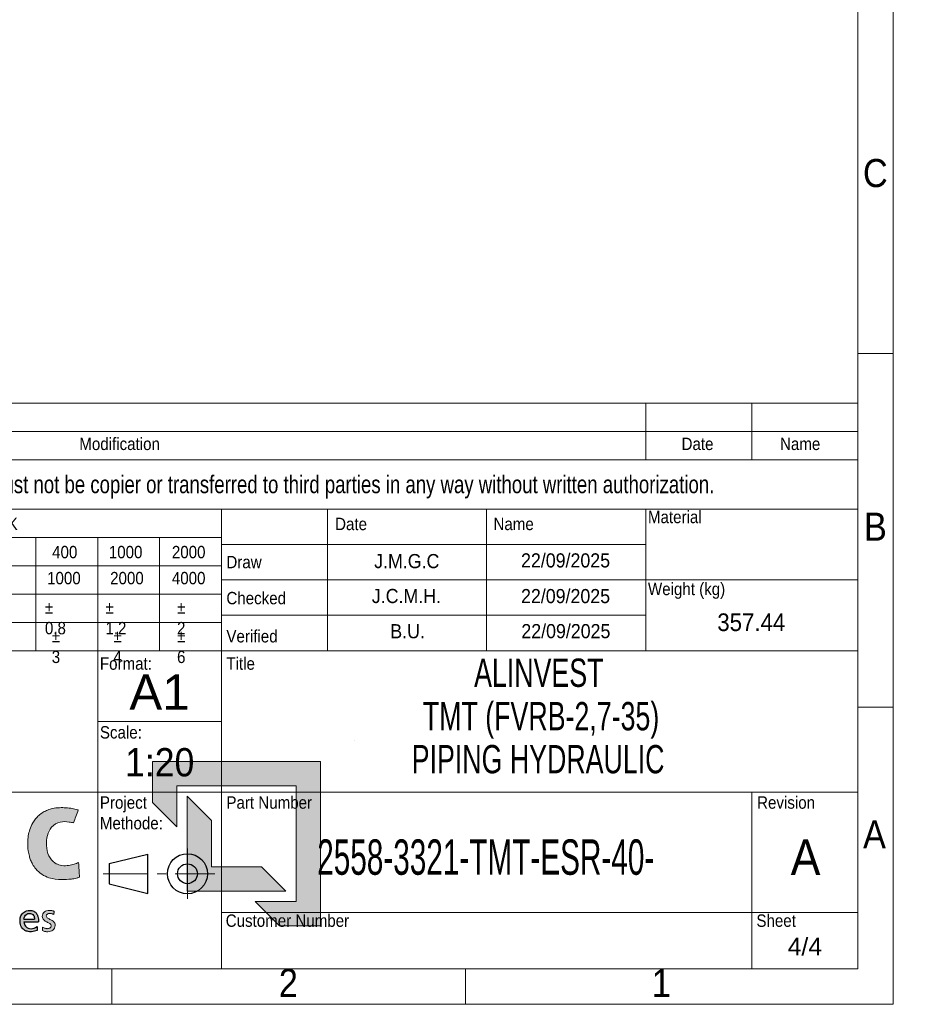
# Paper-space layout 'Hoja4' of a CAD drawing. Header units: millimetres. Extents: x 300 to 16757, y 100 to 11782.
# Tile 9 of 11: x 14249 to 16757, y 100 to 2884. Entities that reach past the tile are written whole.
import ezdxf

# ---------------------------------------------------------------- set-up
doc = ezdxf.new("R2010")
doc.units = ezdxf.units.MM
for name, pattern in [('SLD-Centrada-simple', [10.16, 6.35, -1.27, 1.27, -1.27]), ('SLD-Centrada-trazos-largos', [19.05, 15.24, -1.27, 1.27, -1.27]), ('SLD-Continua', [0])]:
    doc.linetypes.add(name, pattern=pattern)
doc.layers.add('FORMAT', color=7, linetype='SLD-Continua')
doc.layers.add('SLD-0', color=179, linetype='SLD-Continua')
doc.styles.add('SLDTEXTSTYLE0', font='ARIAL.TTF')
doc.styles.add('SLDTEXTSTYLE1', font='ARIAL.TTF', dxfattribs={"width": 0.9})
doc.styles.add('SLDTEXTSTYLE2', font='ARIALN.TTF', dxfattribs={"width": 0.825949})
doc.styles.add('SLDTEXTSTYLE3', font='GOTHIC.TTF', dxfattribs={"width": 0.913})
doc.styles.add('SLDTEXTSTYLE4', font='ARIALN.TTF', dxfattribs={"width": 0.917722})
doc.styles.add('SLDTEXTSTYLE5', font='ARIALN.TTF', dxfattribs={"width": 0.734177})

# ---------------------------------------------------------------- blocks, each defined once
blk = doc.blocks.new('Bloque8')
at = {"linetype": 'Continuous', "ltscale": 30}
for points in [[(2080.1, 540.7), (1604.6, 540.7), (1604.6, 424.4), (1673.3, 355.7), (1673.3, 472), (2011.5, 472), (2011.5, 144.4), (1895.2, 144.4), (1963.9, 75.7), (2080.1, 75.7)], [(1771.3, 373.9), (1702.6, 442.6), (1702.6, 173.7), (1982.1, 173.7), (1913.4, 242.4), (1771.3, 242.4)]]:
    blk.add_hatch(color=7, dxfattribs=at).paths.add_polyline_path(points, flags=0)
h = blk.add_hatch(color=7, dxfattribs=at)
edge = h.paths.add_edge_path(flags=0)
edge.add_spline(control_points=[(1396, 255), (1395, 254.6), (1389.6, 252.3), (1378.9, 248.8), (1362.6, 245.5), (1344.8, 246.1), (1325, 254.1), (1309.1, 274.2), (1303.7, 302.5), (1305.6, 331), (1317.8, 357.1), (1342.4, 372.1), (1365.2, 370.5), (1377.5, 368), (1381.5, 367.2)], knot_values=[2, 2, 2, 2, 2.013484, 2.070868, 2.135998, 2.215861, 2.282575, 2.389366, 2.510036, 2.625335, 2.731713, 2.847289, 2.949965, 3, 3, 3, 3], weights=[1, 1, 1, 1, 1, 1, 1, 1, 1, 1, 1, 1, 1, 1, 1], degree=3, periodic=0)
edge.add_line((1381.5, 367.2), (1394.9, 403.7))
edge.add_spline(control_points=[(1394.9, 403.7), (1394.2, 403.9), (1388.6, 405.5), (1377.1, 408.1), (1360, 409.9), (1341.3, 410.5), (1323.7, 408.5), (1308.2, 403.8), (1295.1, 397.4), (1283.6, 388.9), (1273.8, 378.7), (1264.8, 365.6), (1257.6, 349.3), (1253.1, 330.4), (1251.4, 310.1), (1252.5, 290.6), (1255.9, 274.1), (1260.1, 261.4), (1265.9, 249.2), (1275.8, 234.7), (1291.4, 220.9), (1316.3, 209.1), (1345.2, 205.9), (1371.2, 207.4), (1387.8, 210.1), (1395.4, 212.3), (1398.3, 213.1)], knot_values=[0, 0, 0, 0, 0.005207, 0.041752, 0.085467, 0.129316, 0.17742, 0.21242, 0.246106, 0.282735, 0.314918, 0.348182, 0.397515, 0.443076, 0.488082, 0.544788, 0.583504, 0.610174, 0.640875, 0.681066, 0.736716, 0.78949, 0.877914, 0.943285, 0.977973, 1, 1, 1, 1], weights=[1, 1, 1, 1, 1, 1, 1, 1, 1, 1, 1, 1, 1, 1, 1, 1, 1, 1, 1, 1, 1, 1, 1, 1, 1, 1, 1], degree=3, periodic=0)
edge.add_line((1398.3, 213.1), (1396, 255))
h = blk.add_hatch(color=7, dxfattribs=at)
edge = h.paths.add_edge_path(flags=0)
edge.add_spline(control_points=[(1323.4, 109.2), (1324.4, 108.9), (1325.2, 108.5), (1325.8, 108.1)], knot_values=[37.00004, 37.00004, 37.00004, 37.00004, 38.00004, 38.00004, 38.00004, 38.00004], weights=[1, 1, 1, 1], degree=3, periodic=0)
edge.add_line((1325.8, 108.1), (1326.1, 110.5))
edge.add_line((1326.1, 110.5), (1326.3, 112.8))
edge.add_line((1326.3, 112.8), (1326.5, 115.1))
edge.add_line((1326.5, 115.1), (1326.8, 117.4))
edge.add_spline(control_points=[(1326.8, 117.4), (1325.7, 117.7), (1324.7, 118), (1323.6, 118.3)], knot_values=[3, 3, 3, 3, 4, 4, 4, 4], weights=[1, 1, 1, 1], degree=3, periodic=0)
edge.add_spline(control_points=[(1323.6, 118.3), (1322.6, 118.5), (1321.5, 118.8), (1320.4, 119)], knot_values=[4, 4, 4, 4, 5, 5, 5, 5], weights=[1, 1, 1, 1], degree=3, periodic=0)
edge.add_arc((1313.1, 79.9), 39.8, 79.4134, 84.2741)
edge.add_arc((1313.5, 82.9), 36.7, 84.4183, 90.0189)
edge.add_spline(control_points=[(1313.5, 119.6), (1310.7, 119.6), (1308, 119.3), (1305.5, 118.6)], knot_values=[0, 0, 0, 0, 1, 1, 1, 1], weights=[1, 1, 1, 1], degree=3, periodic=0)
edge.add_spline(control_points=[(1305.5, 118.6), (1303.1, 117.8), (1300.9, 116.7), (1299.1, 115.3)], knot_values=[1, 1, 1, 1, 2, 2, 2, 2], weights=[1, 1, 1, 1], degree=3, periodic=0)
edge.add_spline(control_points=[(1299.1, 115.3), (1297.2, 113.8), (1295.8, 112), (1294.8, 109.7)], knot_values=[2, 2, 2, 2, 3, 3, 3, 3], weights=[1, 1, 1, 1], degree=3, periodic=0)
edge.add_spline(control_points=[(1294.8, 109.7), (1293.8, 107.5), (1293.2, 104.9), (1293.2, 101.9), (1293.2, 97.9), (1294.8, 94.9), (1297.1, 92.5)], knot_values=[3, 3, 3, 3, 4, 4, 4, 5, 5, 5, 5], weights=[1, 1, 1, 1, 1, 1, 1], degree=3, periodic=0)
edge.add_spline(control_points=[(1297.1, 92.5), (1299.4, 90.2), (1302.6, 88.5), (1305.7, 86.9)], knot_values=[5, 5, 5, 5, 6, 6, 6, 6], weights=[1, 1, 1, 1], degree=3, periodic=0)
edge.add_spline(control_points=[(1305.7, 86.9), (1308.8, 85.4), (1311.9, 84), (1314.3, 82.3)], knot_values=[6, 6, 6, 6, 7, 7, 7, 7], weights=[1, 1, 1, 1], degree=3, periodic=0)
edge.add_spline(control_points=[(1314.3, 82.3), (1316.6, 80.7), (1318.2, 78.8), (1318.2, 76.2), (1318.2, 74.6), (1317.8, 73.3), (1317.1, 72.2)], knot_values=[7, 7, 7, 7, 8, 8, 8, 9, 9, 9, 9], weights=[1, 1, 1, 1, 1, 1, 1], degree=3, periodic=0)
edge.add_spline(control_points=[(1317.1, 72.2), (1316.5, 71.2), (1315.6, 70.3), (1313.5, 69.1), (1312.3, 68.6), (1311, 68.3)], knot_values=[9, 9, 9, 9, 10, 10, 11, 11, 11, 11], weights=[1, 1, 1, 1, 1, 1], degree=3, periodic=0)
edge.add_spline(control_points=[(1311, 68.3), (1309.8, 68), (1308.5, 67.9), (1307.3, 67.9), (1306.5, 67.9), (1305.6, 68), (1304.5, 68.2)], knot_values=[11, 11, 11, 11, 12, 12, 12, 13, 13, 13, 13], weights=[1, 1, 1, 1, 1, 1, 1], degree=3, periodic=0)
edge.add_spline(control_points=[(1304.5, 68.2), (1303.5, 68.3), (1302.3, 68.6), (1301.1, 68.9)], knot_values=[13, 13, 13, 13, 14, 14, 14, 14], weights=[1, 1, 1, 1], degree=3, periodic=0)
edge.add_spline(control_points=[(1301.1, 68.9), (1299.9, 69.3), (1298.7, 69.7), (1297.5, 70.2)], knot_values=[14, 14, 14, 14, 15, 15, 15, 15], weights=[1, 1, 1, 1], degree=3, periodic=0)
edge.add_spline(control_points=[(1297.5, 70.2), (1296.3, 70.7), (1295.1, 71.3), (1294.1, 72)], knot_values=[15, 15, 15, 15, 16, 16, 16, 16], weights=[1, 1, 1, 1], degree=3, periodic=0)
edge.add_line((1294.1, 72), (1293.8, 67.2))
edge.add_line((1293.8, 67.2), (1293.5, 62.5))
edge.add_spline(control_points=[(1293.5, 62.5), (1294.7, 61.8), (1296, 61.3), (1297.3, 60.9)], knot_values=[18.00004, 18.00004, 18.00004, 18.00004, 19.00004, 19.00004, 19.00004, 19.00004], weights=[1, 1, 1, 1], degree=3, periodic=0)
edge.add_spline(control_points=[(1297.3, 60.9), (1298.6, 60.5), (1299.9, 60.2), (1302.6, 59.7), (1303.9, 59.5), (1305.3, 59.4)], knot_values=[19.00004, 19.00004, 19.00004, 19.00004, 20.00004, 20.00004, 21.00004, 21.00004, 21.00004, 21.00004], weights=[1, 1, 1, 1, 1, 1], degree=3, periodic=0)
edge.add_spline(control_points=[(1305.3, 59.4), (1306.6, 59.4), (1308, 59.3), (1309.3, 59.3), (1311.9, 59.3), (1314.4, 59.7), (1316.8, 60.4)], knot_values=[21.00004, 21.00004, 21.00004, 21.00004, 22.00004, 22.00004, 22.00004, 23.00004, 23.00004, 23.00004, 23.00004], weights=[1, 1, 1, 1, 1, 1, 1], degree=3, periodic=0)
edge.add_spline(control_points=[(1316.8, 60.4), (1319.2, 61.1), (1321.4, 62.2), (1323.2, 63.7)], knot_values=[23.00004, 23.00004, 23.00004, 23.00004, 24.00004, 24.00004, 24.00004, 24.00004], weights=[1, 1, 1, 1], degree=3, periodic=0)
edge.add_spline(control_points=[(1323.2, 63.7), (1325.1, 65.2), (1326.7, 67), (1327.8, 69.3)], knot_values=[24.00004, 24.00004, 24.00004, 24.00004, 25.00004, 25.00004, 25.00004, 25.00004], weights=[1, 1, 1, 1], degree=3, periodic=0)
edge.add_spline(control_points=[(1327.8, 69.3), (1328.8, 71.5), (1329.4, 74.2), (1329.4, 77.3), (1329.4, 81.9), (1327.9, 85.1), (1325.5, 87.6)], knot_values=[25.00004, 25.00004, 25.00004, 25.00004, 26.00004, 26.00004, 26.00004, 27.00004, 27.00004, 27.00004, 27.00004], weights=[1, 1, 1, 1, 1, 1, 1], degree=3, periodic=0)
edge.add_spline(control_points=[(1325.5, 87.6), (1323.2, 90), (1320.1, 91.7), (1317, 93.2)], knot_values=[27.00004, 27.00004, 27.00004, 27.00004, 28.00004, 28.00004, 28.00004, 28.00004], weights=[1, 1, 1, 1], degree=3, periodic=0)
edge.add_spline(control_points=[(1317, 93.2), (1313.8, 94.6), (1310.7, 95.9), (1308.4, 97.5)], knot_values=[28.00004, 28.00004, 28.00004, 28.00004, 29.00004, 29.00004, 29.00004, 29.00004], weights=[1, 1, 1, 1], degree=3, periodic=0)
edge.add_spline(control_points=[(1308.4, 97.5), (1306, 99.1), (1304.5, 101.1), (1304.5, 104.1), (1304.5, 105.3), (1304.8, 106.3), (1305.3, 107.2)], knot_values=[29.00004, 29.00004, 29.00004, 29.00004, 30.00004, 30.00004, 30.00004, 31.00004, 31.00004, 31.00004, 31.00004], weights=[1, 1, 1, 1, 1, 1, 1], degree=3, periodic=0)
edge.add_spline(control_points=[(1305.3, 107.2), (1305.8, 108), (1306.6, 108.8), (1307.5, 109.4)], knot_values=[31.00004, 31.00004, 31.00004, 31.00004, 32.00004, 32.00004, 32.00004, 32.00004], weights=[1, 1, 1, 1], degree=3, periodic=0)
edge.add_spline(control_points=[(1307.5, 109.4), (1308.5, 109.9), (1309.6, 110.4), (1310.8, 110.6)], knot_values=[32.00004, 32.00004, 32.00004, 32.00004, 33.00004, 33.00004, 33.00004, 33.00004], weights=[1, 1, 1, 1], degree=3, periodic=0)
edge.add_spline(control_points=[(1310.8, 110.6), (1312, 110.9), (1313.3, 111.1), (1314.7, 111.1), (1315.3, 111.1), (1316.1, 111), (1317.1, 110.8)], knot_values=[33.00004, 33.00004, 33.00004, 33.00004, 34.00004, 34.00004, 34.00004, 35.00004, 35.00004, 35.00004, 35.00004], weights=[1, 1, 1, 1, 1, 1, 1], degree=3, periodic=0)
edge.add_spline(control_points=[(1317.1, 110.8), (1318.1, 110.7), (1319.2, 110.4), (1320.3, 110.2)], knot_values=[35.00004, 35.00004, 35.00004, 35.00004, 36.00004, 36.00004, 36.00004, 36.00004], weights=[1, 1, 1, 1], degree=3, periodic=0)
edge.add_spline(control_points=[(1320.3, 110.2), (1321.4, 109.9), (1322.5, 109.6), (1323.4, 109.2)], knot_values=[36.00004, 36.00004, 36.00004, 36.00004, 37.00004, 37.00004, 37.00004, 37.00004], weights=[1, 1, 1, 1], degree=3, periodic=0)
h = blk.add_hatch(color=7, dxfattribs=at)
edge = h.paths.add_edge_path(flags=0)
edge.add_spline(control_points=[(1323.4, 109.2), (1324.4, 108.9), (1325.2, 108.5), (1325.8, 108.1)], knot_values=[37.00004, 37.00004, 37.00004, 37.00004, 38.00004, 38.00004, 38.00004, 38.00004], weights=[1, 1, 1, 1], degree=3, periodic=0)
edge.add_line((1325.8, 108.1), (1326.1, 110.5))
edge.add_line((1326.1, 110.5), (1326.3, 112.8))
edge.add_line((1326.3, 112.8), (1326.5, 115.1))
edge.add_line((1326.5, 115.1), (1326.8, 117.4))
edge.add_spline(control_points=[(1326.8, 117.4), (1325.7, 117.7), (1324.7, 118), (1323.6, 118.3)], knot_values=[3, 3, 3, 3, 4, 4, 4, 4], weights=[1, 1, 1, 1], degree=3, periodic=0)
edge.add_spline(control_points=[(1323.6, 118.3), (1322.6, 118.5), (1321.5, 118.8), (1320.4, 119)], knot_values=[4, 4, 4, 4, 5, 5, 5, 5], weights=[1, 1, 1, 1], degree=3, periodic=0)
edge.add_arc((1313.1, 79.9), 39.8, 79.4134, 84.2741)
edge.add_arc((1313.5, 82.9), 36.7, 84.4183, 90.0189)
edge.add_spline(control_points=[(1313.5, 119.6), (1310.7, 119.6), (1308, 119.3), (1305.5, 118.6)], knot_values=[0, 0, 0, 0, 1, 1, 1, 1], weights=[1, 1, 1, 1], degree=3, periodic=0)
edge.add_spline(control_points=[(1305.5, 118.6), (1303.1, 117.8), (1300.9, 116.7), (1299.1, 115.3)], knot_values=[1, 1, 1, 1, 2, 2, 2, 2], weights=[1, 1, 1, 1], degree=3, periodic=0)
edge.add_spline(control_points=[(1299.1, 115.3), (1297.2, 113.8), (1295.8, 112), (1294.8, 109.7)], knot_values=[2, 2, 2, 2, 3, 3, 3, 3], weights=[1, 1, 1, 1], degree=3, periodic=0)
edge.add_spline(control_points=[(1294.8, 109.7), (1293.8, 107.5), (1293.2, 104.9), (1293.2, 101.9), (1293.2, 97.9), (1294.8, 94.9), (1297.1, 92.5)], knot_values=[3, 3, 3, 3, 4, 4, 4, 5, 5, 5, 5], weights=[1, 1, 1, 1, 1, 1, 1], degree=3, periodic=0)
edge.add_spline(control_points=[(1297.1, 92.5), (1299.4, 90.2), (1302.6, 88.5), (1305.7, 86.9)], knot_values=[5, 5, 5, 5, 6, 6, 6, 6], weights=[1, 1, 1, 1], degree=3, periodic=0)
edge.add_spline(control_points=[(1305.7, 86.9), (1308.8, 85.4), (1311.9, 84), (1314.3, 82.3)], knot_values=[6, 6, 6, 6, 7, 7, 7, 7], weights=[1, 1, 1, 1], degree=3, periodic=0)
edge.add_spline(control_points=[(1314.3, 82.3), (1316.6, 80.7), (1318.2, 78.8), (1318.2, 76.2), (1318.2, 74.6), (1317.8, 73.3), (1317.1, 72.2)], knot_values=[7, 7, 7, 7, 8, 8, 8, 9, 9, 9, 9], weights=[1, 1, 1, 1, 1, 1, 1], degree=3, periodic=0)
edge.add_spline(control_points=[(1317.1, 72.2), (1316.5, 71.2), (1315.6, 70.3), (1313.5, 69.1), (1312.3, 68.6), (1311, 68.3)], knot_values=[9, 9, 9, 9, 10, 10, 11, 11, 11, 11], weights=[1, 1, 1, 1, 1, 1], degree=3, periodic=0)
edge.add_spline(control_points=[(1311, 68.3), (1309.8, 68), (1308.5, 67.9), (1307.3, 67.9), (1306.5, 67.9), (1305.6, 68), (1304.5, 68.2)], knot_values=[11, 11, 11, 11, 12, 12, 12, 13, 13, 13, 13], weights=[1, 1, 1, 1, 1, 1, 1], degree=3, periodic=0)
edge.add_spline(control_points=[(1304.5, 68.2), (1303.5, 68.3), (1302.3, 68.6), (1301.1, 68.9)], knot_values=[13, 13, 13, 13, 14, 14, 14, 14], weights=[1, 1, 1, 1], degree=3, periodic=0)
edge.add_spline(control_points=[(1301.1, 68.9), (1299.9, 69.3), (1298.7, 69.7), (1297.5, 70.2)], knot_values=[14, 14, 14, 14, 15, 15, 15, 15], weights=[1, 1, 1, 1], degree=3, periodic=0)
edge.add_spline(control_points=[(1297.5, 70.2), (1296.3, 70.7), (1295.1, 71.3), (1294.1, 72)], knot_values=[15, 15, 15, 15, 16, 16, 16, 16], weights=[1, 1, 1, 1], degree=3, periodic=0)
edge.add_line((1294.1, 72), (1293.8, 67.2))
edge.add_line((1293.8, 67.2), (1293.5, 62.5))
edge.add_spline(control_points=[(1293.5, 62.5), (1294.7, 61.8), (1296, 61.3), (1297.3, 60.9)], knot_values=[18.00004, 18.00004, 18.00004, 18.00004, 19.00004, 19.00004, 19.00004, 19.00004], weights=[1, 1, 1, 1], degree=3, periodic=0)
edge.add_spline(control_points=[(1297.3, 60.9), (1298.6, 60.5), (1299.9, 60.2), (1302.6, 59.7), (1303.9, 59.5), (1305.3, 59.4)], knot_values=[19.00004, 19.00004, 19.00004, 19.00004, 20.00004, 20.00004, 21.00004, 21.00004, 21.00004, 21.00004], weights=[1, 1, 1, 1, 1, 1], degree=3, periodic=0)
edge.add_spline(control_points=[(1305.3, 59.4), (1306.6, 59.4), (1308, 59.3), (1309.3, 59.3), (1311.9, 59.3), (1314.4, 59.7), (1316.8, 60.4)], knot_values=[21.00004, 21.00004, 21.00004, 21.00004, 22.00004, 22.00004, 22.00004, 23.00004, 23.00004, 23.00004, 23.00004], weights=[1, 1, 1, 1, 1, 1, 1], degree=3, periodic=0)
edge.add_spline(control_points=[(1316.8, 60.4), (1319.2, 61.1), (1321.4, 62.2), (1323.2, 63.7)], knot_values=[23.00004, 23.00004, 23.00004, 23.00004, 24.00004, 24.00004, 24.00004, 24.00004], weights=[1, 1, 1, 1], degree=3, periodic=0)
edge.add_spline(control_points=[(1323.2, 63.7), (1325.1, 65.2), (1326.7, 67), (1327.8, 69.3)], knot_values=[24.00004, 24.00004, 24.00004, 24.00004, 25.00004, 25.00004, 25.00004, 25.00004], weights=[1, 1, 1, 1], degree=3, periodic=0)
edge.add_spline(control_points=[(1327.8, 69.3), (1328.8, 71.5), (1329.4, 74.2), (1329.4, 77.3), (1329.4, 81.9), (1327.9, 85.1), (1325.5, 87.6)], knot_values=[25.00004, 25.00004, 25.00004, 25.00004, 26.00004, 26.00004, 26.00004, 27.00004, 27.00004, 27.00004, 27.00004], weights=[1, 1, 1, 1, 1, 1, 1], degree=3, periodic=0)
edge.add_spline(control_points=[(1325.5, 87.6), (1323.2, 90), (1320.1, 91.7), (1317, 93.2)], knot_values=[27.00004, 27.00004, 27.00004, 27.00004, 28.00004, 28.00004, 28.00004, 28.00004], weights=[1, 1, 1, 1], degree=3, periodic=0)
edge.add_spline(control_points=[(1317, 93.2), (1313.8, 94.6), (1310.7, 95.9), (1308.4, 97.5)], knot_values=[28.00004, 28.00004, 28.00004, 28.00004, 29.00004, 29.00004, 29.00004, 29.00004], weights=[1, 1, 1, 1], degree=3, periodic=0)
edge.add_spline(control_points=[(1308.4, 97.5), (1306, 99.1), (1304.5, 101.1), (1304.5, 104.1), (1304.5, 105.3), (1304.8, 106.3), (1305.3, 107.2)], knot_values=[29.00004, 29.00004, 29.00004, 29.00004, 30.00004, 30.00004, 30.00004, 31.00004, 31.00004, 31.00004, 31.00004], weights=[1, 1, 1, 1, 1, 1, 1], degree=3, periodic=0)
edge.add_spline(control_points=[(1305.3, 107.2), (1305.8, 108), (1306.6, 108.8), (1307.5, 109.4)], knot_values=[31.00004, 31.00004, 31.00004, 31.00004, 32.00004, 32.00004, 32.00004, 32.00004], weights=[1, 1, 1, 1], degree=3, periodic=0)
edge.add_spline(control_points=[(1307.5, 109.4), (1308.5, 109.9), (1309.6, 110.4), (1310.8, 110.6)], knot_values=[32.00004, 32.00004, 32.00004, 32.00004, 33.00004, 33.00004, 33.00004, 33.00004], weights=[1, 1, 1, 1], degree=3, periodic=0)
edge.add_spline(control_points=[(1310.8, 110.6), (1312, 110.9), (1313.3, 111.1), (1314.7, 111.1), (1315.3, 111.1), (1316.1, 111), (1317.1, 110.8)], knot_values=[33.00004, 33.00004, 33.00004, 33.00004, 34.00004, 34.00004, 34.00004, 35.00004, 35.00004, 35.00004, 35.00004], weights=[1, 1, 1, 1, 1, 1, 1], degree=3, periodic=0)
edge.add_spline(control_points=[(1317.1, 110.8), (1318.1, 110.7), (1319.2, 110.4), (1320.3, 110.2)], knot_values=[35.00004, 35.00004, 35.00004, 35.00004, 36.00004, 36.00004, 36.00004, 36.00004], weights=[1, 1, 1, 1], degree=3, periodic=0)
edge.add_spline(control_points=[(1320.3, 110.2), (1321.4, 109.9), (1322.5, 109.6), (1323.4, 109.2)], knot_values=[36.00004, 36.00004, 36.00004, 36.00004, 37.00004, 37.00004, 37.00004, 37.00004], weights=[1, 1, 1, 1], degree=3, periodic=0)
at = {"layer": 'FORMAT', "ltscale": 30}
h = blk.add_hatch(color=7, dxfattribs=at)
edge = h.paths.add_edge_path(flags=0)
edge.add_spline(control_points=[(1282.6, 87.1), (1282.6, 92.2), (1281.9, 100.3), (1277.4, 111.1), (1269.1, 118.4), (1255.8, 120.6), (1241.2, 116.8), (1232.1, 105), (1229.4, 90.9), (1231, 76.1), (1239.5, 64.3), (1251.2, 59.6), (1264, 58.8), (1273.4, 60.9), (1278.2, 63)], knot_values=[0, 0, 0, 0, 0.09648, 0.152405, 0.218062, 0.295923, 0.399434, 0.486993, 0.561533, 0.668927, 0.759756, 0.820351, 0.901397, 1, 1, 1, 1], weights=[1, 1, 1, 1, 1, 1, 1, 1, 1, 1, 1, 1, 1, 1, 1], degree=3, periodic=0)
edge.add_line((1278.2, 63), (1278.2, 73.7))
edge.add_spline(control_points=[(1278.2, 73.7), (1273.2, 70.6), (1264.7, 66.9), (1252.6, 68.7), (1243.9, 75.2), (1241.4, 82.8), (1241.4, 87.1)], knot_values=[0, 0, 0, 0, 0.364517, 0.537077, 0.732789, 1, 1, 1, 1], weights=[1, 1, 1, 1, 1, 1, 1], degree=3, periodic=0)
edge.add_line((1241.4, 87.1), (1282.6, 87.1))
edge = h.paths.add_edge_path(flags=0)
edge.add_line((1271.3, 95), (1241.4, 95))
edge.add_spline(control_points=[(1241.4, 95), (1241.9, 100.2), (1245.6, 108.7), (1255.9, 111.6), (1263.2, 110.5), (1269.9, 104.7), (1271.3, 98.5), (1271.3, 95)], knot_values=[0, 0, 0, 0, 0.333684, 0.482957, 0.632522, 0.77884, 1, 1, 1, 1], weights=[1, 1, 1, 1, 1, 1, 1, 1], degree=3, periodic=0)
at = {"color": 7, "linetype": 'SLD-Continua', "lineweight": 18, "ltscale": 30}
for p, q in [((2175, 600), (2175.1, 600)), ((1604.6, 424.4), (1604.6, 540.7)), ((1604.6, 540.7), (2080.1, 540.7)), ((2080.1, 540.7), (2080.1, 75.7)), ((2011.5, 472), (1673.3, 472)), ((1673.3, 472), (1673.3, 355.7)), ((2011.5, 144.4), (2011.5, 472)), ((1673.3, 355.7), (1604.6, 424.4)), ((1702.6, 173.7), (1702.6, 442.6)), ((1702.6, 442.6), (1771.3, 373.9)), ((1771.3, 373.9), (1771.3, 242.4)), ((1771.3, 242.4), (1913.4, 242.4)), ((1913.4, 242.4), (1982.1, 173.7)), ((1982.1, 173.7), (1702.6, 173.7)), ((1963.9, 75.7), (1895.2, 144.4)), ((1895.2, 144.4), (2011.5, 144.4)), ((2080.1, 75.7), (1963.9, 75.7))]:
    blk.add_line(p, q, dxfattribs=at)
for centre, radius, start, end in [((1313.5, 82.9), 36.7, 84.4183, 90.0189), ((1313.1, 79.9), 39.8, 79.4134, 84.2741)]:
    blk.add_arc(centre, radius, start, end, dxfattribs=at)
at = {"color": 8, "linetype": 'Continuous', "lineweight": 0, "ltscale": 30, "true_color": 0x808080}
for points, knots in [([(1394.9, 403.7), (1394.2, 403.9), (1388.6, 405.5), (1377.1, 408.1), (1360, 409.9), (1341.3, 410.5), (1323.7, 408.5), (1308.2, 403.8), (1295.1, 397.4), (1283.6, 388.9), (1273.8, 378.7), (1264.8, 365.6), (1257.6, 349.3), (1253.1, 330.4), (1251.4, 310.1), (1252.5, 290.6), (1255.9, 274.1), (1260.1, 261.4), (1265.9, 249.2), (1275.8, 234.7), (1291.4, 220.9), (1316.3, 209.1), (1345.2, 205.9), (1371.2, 207.4), (1387.8, 210.1), (1395.4, 212.3), (1398.3, 213.1)], [0, 0, 0, 0, 0.005207, 0.041752, 0.085467, 0.129316, 0.17742, 0.21242, 0.246106, 0.282735, 0.314918, 0.348182, 0.397515, 0.443076, 0.488082, 0.544788, 0.583504, 0.610174, 0.640875, 0.681066, 0.736716, 0.78949, 0.877914, 0.943285, 0.977973, 1, 1, 1, 1]), ([(1396, 255), (1395, 254.6), (1389.6, 252.3), (1378.9, 248.8), (1362.6, 245.5), (1344.8, 246.1), (1325, 254.1), (1309.1, 274.2), (1303.7, 302.5), (1305.6, 331), (1317.8, 357.1), (1342.4, 372.1), (1365.2, 370.5), (1377.5, 368), (1381.5, 367.2)], [2, 2, 2, 2, 2.013484, 2.070868, 2.135998, 2.215861, 2.282575, 2.389366, 2.510036, 2.625335, 2.731713, 2.847289, 2.949965, 3, 3, 3, 3]), ([(1294.8, 109.7), (1293.8, 107.5), (1293.2, 104.9), (1293.2, 101.9), (1293.2, 97.9), (1294.8, 94.9), (1297.1, 92.5)], [3, 3, 3, 3, 4, 4, 4, 5, 5, 5, 5]), ([(1308.4, 97.5), (1306, 99.1), (1304.5, 101.1), (1304.5, 104.1), (1304.5, 105.3), (1304.8, 106.3), (1305.3, 107.2)], [29.00004, 29.00004, 29.00004, 29.00004, 30.00004, 30.00004, 30.00004, 31.00004, 31.00004, 31.00004, 31.00004]), ([(1310.8, 110.6), (1312, 110.9), (1313.3, 111.1), (1314.7, 111.1), (1315.3, 111.1), (1316.1, 111), (1317.1, 110.8)], [33.00004, 33.00004, 33.00004, 33.00004, 34.00004, 34.00004, 34.00004, 35.00004, 35.00004, 35.00004, 35.00004]), ([(1327.8, 69.3), (1328.8, 71.5), (1329.4, 74.2), (1329.4, 77.3), (1329.4, 81.9), (1327.9, 85.1), (1325.5, 87.6)], [25.00004, 25.00004, 25.00004, 25.00004, 26.00004, 26.00004, 26.00004, 27.00004, 27.00004, 27.00004, 27.00004]), ([(1297.3, 60.9), (1298.6, 60.5), (1299.9, 60.2), (1302.6, 59.7), (1303.9, 59.5), (1305.3, 59.4)], [19.00004, 19.00004, 19.00004, 19.00004, 20.00004, 20.00004, 21.00004, 21.00004, 21.00004, 21.00004]), ([(1311, 68.3), (1309.8, 68), (1308.5, 67.9), (1307.3, 67.9), (1306.5, 67.9), (1305.6, 68), (1304.5, 68.2)], [11, 11, 11, 11, 12, 12, 12, 13, 13, 13, 13]), ([(1305.3, 59.4), (1306.6, 59.4), (1308, 59.3), (1309.3, 59.3), (1311.9, 59.3), (1314.4, 59.7), (1316.8, 60.4)], [21.00004, 21.00004, 21.00004, 21.00004, 22.00004, 22.00004, 22.00004, 23.00004, 23.00004, 23.00004, 23.00004]), ([(1317.1, 72.2), (1316.5, 71.2), (1315.6, 70.3), (1313.5, 69.1), (1312.3, 68.6), (1311, 68.3)], [9, 9, 9, 9, 10, 10, 11, 11, 11, 11]), ([(1314.3, 82.3), (1316.6, 80.7), (1318.2, 78.8), (1318.2, 76.2), (1318.2, 74.6), (1317.8, 73.3), (1317.1, 72.2)], [7, 7, 7, 7, 8, 8, 8, 9, 9, 9, 9])]:
    blk.add_open_spline(points, degree=3, knots=knots, dxfattribs=at)
for points in [[(1381.5, 367.2), (1386, 379.3), (1390.4, 391.5), (1394.9, 403.7)], [(1398.3, 213.1), (1397.5, 227.1), (1396.8, 241.1), (1396, 255)], [(1299.1, 115.3), (1297.2, 113.8), (1295.8, 112), (1294.8, 109.7)], [(1305.5, 118.6), (1303.1, 117.8), (1300.9, 116.7), (1299.1, 115.3)], [(1313.5, 119.6), (1310.7, 119.6), (1308, 119.3), (1305.5, 118.6)], [(1323.6, 118.3), (1322.6, 118.5), (1321.5, 118.8), (1320.4, 119)], [(1326.8, 117.4), (1325.7, 117.7), (1324.7, 118), (1323.6, 118.3)], [(1326.1, 110.5), (1326.1, 111.2), (1326.2, 112), (1326.3, 112.8)], [(1326.3, 112.8), (1326.4, 113.5), (1326.4, 114.3), (1326.5, 115.1)], [(1326.5, 115.1), (1326.6, 115.9), (1326.7, 116.6), (1326.8, 117.4)], [(1297.1, 92.5), (1299.4, 90.2), (1302.6, 88.5), (1305.7, 86.9)], [(1305.3, 107.2), (1305.8, 108), (1306.6, 108.8), (1307.5, 109.4)], [(1305.7, 86.9), (1308.8, 85.4), (1311.9, 84), (1314.3, 82.3)], [(1307.5, 109.4), (1308.5, 109.9), (1309.6, 110.4), (1310.8, 110.6)], [(1317, 93.2), (1313.8, 94.6), (1310.7, 95.9), (1308.4, 97.5)], [(1325.5, 87.6), (1323.2, 90), (1320.1, 91.7), (1317, 93.2)], [(1317.1, 110.8), (1318.1, 110.7), (1319.2, 110.4), (1320.3, 110.2)], [(1320.3, 110.2), (1321.4, 109.9), (1322.5, 109.6), (1323.4, 109.2)], [(1323.4, 109.2), (1324.4, 108.9), (1325.2, 108.5), (1325.8, 108.1)], [(1325.8, 108.1), (1325.9, 108.9), (1326, 109.7), (1326.1, 110.5)], [(1293.8, 67.2), (1293.7, 65.6), (1293.6, 64.1), (1293.5, 62.5)], [(1293.5, 62.5), (1294.7, 61.8), (1296, 61.3), (1297.3, 60.9)], [(1294.1, 72), (1294, 70.4), (1293.9, 68.8), (1293.8, 67.2)], [(1297.5, 70.2), (1296.3, 70.7), (1295.1, 71.3), (1294.1, 72)], [(1301.1, 68.9), (1299.9, 69.3), (1298.7, 69.7), (1297.5, 70.2)], [(1304.5, 68.2), (1303.5, 68.3), (1302.3, 68.6), (1301.1, 68.9)], [(1316.8, 60.4), (1319.2, 61.1), (1321.4, 62.2), (1323.2, 63.7)], [(1323.2, 63.7), (1325.1, 65.2), (1326.7, 67), (1327.8, 69.3)]]:
    blk.add_open_spline(points, degree=3, dxfattribs=at)
at = {"layer": 'FORMAT', "color": 7, "ltscale": 30}
for p, q in [((1241.4, 95), (1271.3, 95)), ((1241.4, 87.1), (1282.6, 87.1)), ((1278.2, 73.7), (1278.2, 63))]:
    blk.add_line(p, q, dxfattribs=at)
for points, knots in [([(1278.2, 63), (1273.4, 60.9), (1264, 58.8), (1251.2, 59.6), (1239.5, 64.3), (1231, 76.1), (1229.4, 90.9), (1232.1, 105), (1241.2, 116.8), (1255.8, 120.6), (1269.1, 118.4), (1277.4, 111.1), (1281.9, 100.3), (1282.6, 92.2), (1282.6, 87.1)], [0, 0, 0, 0, 0.098603, 0.179649, 0.240244, 0.331073, 0.438467, 0.513007, 0.600566, 0.704077, 0.781938, 0.847595, 0.90352, 1, 1, 1, 1]), ([(1241.4, 95), (1241.9, 100.2), (1245.6, 108.7), (1255.9, 111.6), (1263.2, 110.5), (1269.9, 104.7), (1271.3, 98.5), (1271.3, 95)], [0, 0, 0, 0, 0.333684, 0.482957, 0.632522, 0.77884, 1, 1, 1, 1]), ([(1241.4, 87.1), (1241.4, 82.8), (1243.9, 75.2), (1252.6, 68.7), (1264.7, 66.9), (1273.2, 70.6), (1278.2, 73.7)], [0, 0, 0, 0, 0.267211, 0.462923, 0.635483, 1, 1, 1, 1])]:
    blk.add_open_spline(points, degree=3, knots=knots, dxfattribs=at)

psp = doc.layouts.new('Hoja4')

# ---------------------------------------------------------------- linework, layer by layer
at = {"color": 7, "linetype": 'SLD-Continua', "lineweight": 18, "ltscale": 20}
for p, q in [((16720, 11780), (16720, 100)), ((16620, 11680), (16620, 200)), ((16620, 1940), (16720, 1940)), ((13020, 1800), (16620, 1800)), ((16020, 1800), (16020, 1640)), ((16320, 1800), (16320, 1640)), ((16620, 1800), (16620, 200)), ((13020, 1720), (16620, 1720)), ((13020, 1640), (16620, 1640)), ((13020, 1500), (16620, 1500)), ((14820, 1500), (14820, 200)), ((15120, 1500), (15120, 1100)), ((15570, 1500), (15570, 1100)), ((16020, 1500), (16020, 1400)), ((13020, 1420), (14820, 1420)), ((14295, 1100), (14295, 1420)), ((14470, 1100), (14470, 1420)), ((14645, 1100), (14645, 1420)), ((16020, 1400), (14820, 1400)), ((16020, 1400), (16020, 1300)), ((13020, 1340), (14820, 1340)), ((16020, 1300), (14820, 1300)), ((16020, 1300), (16020, 1200)), ((16020, 1300), (16620, 1300)), ((13020, 1260), (14820, 1260)), ((16020, 1200), (14820, 1200)), ((16020, 1200), (16020, 1100)), ((13020, 1180), (14820, 1180)), ((14120, 1100), (14295, 1100)), ((14295, 1100), (14470, 1100)), ((14470, 1100), (14645, 1100)), ((14470, 1100), (14470, 700)), ((14645, 1100), (14820, 1100)), ((14820, 1100), (15120, 1100)), ((15120, 1100), (15570, 1100)), ((15570, 1100), (16020, 1100)), ((16020, 1100), (16620, 1100)), ((16620, 940), (16720, 940)), ((14470, 900), (14820, 900)), ((13020, 700), (14820, 700)), ((14470, 700), (14470, 200)), ((14820, 700), (16620, 700)), ((16320, 700), (16320, 200)), ((14820, 360), (16620, 360)), ((16620, 200), (400, 200)), ((13020, 200), (16620, 200)), ((14510, 200), (14510, 100)), ((15510, 200), (15510, 100)), ((16720, 100), (300, 100))]:
    psp.add_line(p, q, dxfattribs=at)
at = {"color": 7, "linetype": 'SLD-Centrada-trazos-largos', "lineweight": 18, "ltscale": 20}
psp.add_line((14723.893, 540.113), (14723.893, 398.597), dxfattribs=at)
at = {"color": 7, "linetype": 'SLD-Continua', "lineweight": 25, "ltscale": 20}
for p, q in [((14502.121, 497.848), (14611.819, 524.442)), ((14611.819, 413.793), (14611.819, 524.442)), ((14502.121, 497.848), (14502.121, 440.387)), ((14502.121, 440.387), (14611.819, 413.793))]:
    psp.add_line(p, q, dxfattribs=at)
at = {"color": 7, "linetype": 'SLD-Centrada-simple', "lineweight": 18, "ltscale": 20}
psp.add_line((14485.5, 469.117), (14801.774, 469.117), dxfattribs=at)
at = {"color": 7, "linetype": 'SLD-Continua', "lineweight": 25, "ltscale": 20}
for radius in [56.624, 28.018]:
    psp.add_circle((14723.893, 469.117), radius, dxfattribs=at)

# ---------------------------------------------------------------- block references
at = {"color": 7, "linetype": 'Continuous', "ltscale": 20}
psp.add_blockref('Bloque8', (13020.193, 245.959), dxfattribs=at)

# ---------------------------------------------------------------- texts
at = {"color": 7, "linetype": 'Continuous', "lineweight": 0, "ltscale": 20}
for s, insert, char_height, attachment_point, style in [('C', (16669.173, 2490.272), 79.375, 2, 'SLDTEXTSTYLE3'), ('Modification', (14531.981, 1702.316), 35, 2, 'SLDTEXTSTYLE3'), ('Date', (16166.412, 1702.316), 35, 2, 'SLDTEXTSTYLE3'), ('Name', (16456.656, 1702.316), 35, 2, 'SLDTEXTSTYLE3'), ('Tolerance for dimensions without tol. according to ISO 2768-mK', (13032.801, 1475.822), 35, 1, 'SLDTEXTSTYLE3'), ('Date', (15141.407, 1475.822), 35, 1, 'SLDTEXTSTYLE3'), ('Name', (15589.311, 1475.822), 35, 1, 'SLDTEXTSTYLE3'), ('Material', (16026.203, 1495.519), 35, 1, 'SLDTEXTSTYLE3'), ('B', (16669.412, 1490.272), 79.375, 2, 'SLDTEXTSTYLE3'), ('400', (14341.155, 1396.293), 35, 1, 'SLDTEXTSTYLE3'), ('1000', (14501.519, 1396.293), 35, 1, 'SLDTEXTSTYLE3'), ('2000', (14679.823, 1396.293), 35, 1, 'SLDTEXTSTYLE3'), ('Draw', (14834.001, 1368.076), 35, 1, 'SLDTEXTSTYLE3'), ('1000', (14326.905, 1322.675), 35, 1, 'SLDTEXTSTYLE3'), ('2000', (14505.21, 1322.675), 35, 1, 'SLDTEXTSTYLE3'), ('4000', (14679.823, 1322.675), 35, 1, 'SLDTEXTSTYLE3'), ('Weight (kg)', (16026.203, 1292.056), 35, 1, 'SLDTEXTSTYLE3'), ('Checked', (14834.001, 1266.139), 35, 1, 'SLDTEXTSTYLE3'), ('%%p^J0.8', (14320.748, 1239.569), 35, 1, 'SLDTEXTSTYLE3'), ('%%p^J1.2', (14491.795, 1239.569), 35, 1, 'SLDTEXTSTYLE3'), ('%%p^J2', (14694.429, 1239.569), 35, 1, 'SLDTEXTSTYLE3'), ('%%p^J3', (14340.144, 1158.306), 35, 1, 'SLDTEXTSTYLE3'), ('%%p^J4', (14514.651, 1158.306), 35, 1, 'SLDTEXTSTYLE3'), ('%%p^J6', (14694.429, 1158.306), 35, 1, 'SLDTEXTSTYLE3'), ('Verified', (14834.001, 1158.306), 35, 1, 'SLDTEXTSTYLE3'), ('Format:', (14476.24, 1081.073), 35, 1, 'SLDTEXTSTYLE3'), ('Title', (14834.001, 1081.073), 35, 1, 'SLDTEXTSTYLE3'), ('ALINVEST', (15717.535, 1077.637), 80, 2, 'SLDTEXTSTYLE2'), ('Scale:', (14476.24, 886.544), 35, 1, 'SLDTEXTSTYLE3'), ('Project^JMethode:', (14476.24, 688.082), 35, 1, 'SLDTEXTSTYLE3'), ('Part Number', (14834.001, 688.082), 35, 1, 'SLDTEXTSTYLE3'), ('Revision', (16334.88, 688.082), 35, 1, 'SLDTEXTSTYLE3'), ('A', (16666.794, 620.272), 79.375, 2, 'SLDTEXTSTYLE3'), ('2558-3321-TMT-ESR-40-', (15567.462, 566.37), 100, 2, 'SLDTEXTSTYLE5'), ('Customer Number', (14832.052, 354.071), 35, 1, 'SLDTEXTSTYLE3'), ('Sheet', (16332.932, 354.071), 35, 1, 'SLDTEXTSTYLE3'), ('2', (15009.201, 200.272), 79.375, 2, 'SLDTEXTSTYLE3'), ('1', (16064.201, 200.272), 79.375, 2, 'SLDTEXTSTYLE3')]:
    psp.add_mtext(s, dxfattribs=dict(at, insert=insert, char_height=char_height, attachment_point=attachment_point, style=style))
at = {"layer": 'SLD-0', "color": 7, "ltscale": 20, "attachment_point": 2}
for s, insert, char_height, style in [('This drawing is property of INSERTEC. Must not be copier or transferred to third parties in any way without written authorization.', (14723.937, 1595.347), 50, 'SLDTEXTSTYLE4'), ('J.M.G.C', (15344.184, 1373.259), 40, 'SLDTEXTSTYLE1'), ('22/09/2025', (15793.167, 1375.238), 40, 'SLDTEXTSTYLE1'), ('J.C.M.H.', (15343.172, 1274.582), 40, 'SLDTEXTSTYLE1'), ('22/09/2025', (15793.163, 1274.333), 40, 'SLDTEXTSTYLE1'), ('357.44', (16318.444, 1205.349), 50, 'SLDTEXTSTYLE1'), ('B.U.', (15346.473, 1174.976), 40, 'SLDTEXTSTYLE1'), ('22/09/2025', (15794.054, 1175.253), 40, 'SLDTEXTSTYLE1'), ('A1', (14644.857, 1032.733), 100, 'SLDTEXTSTYLE0'), ('TMT (FVRB-2,7-35)', (15723.883, 954.797), 80, 'SLDTEXTSTYLE2'), ('1:20', (14645.444, 824.509), 80, 'SLDTEXTSTYLE1'), ('PIPING HYDRAULIC', (15715.49, 833.198), 80, 'SLDTEXTSTYLE2'), ('A', (16471.896, 566.093), 100, 'SLDTEXTSTYLE1'), ('4/4', (16469.903, 288.041), 50, 'SLDTEXTSTYLE0')]:
    psp.add_mtext(s, dxfattribs=dict(at, insert=insert, char_height=char_height, style=style))

doc.saveas('drawing.dxf')
